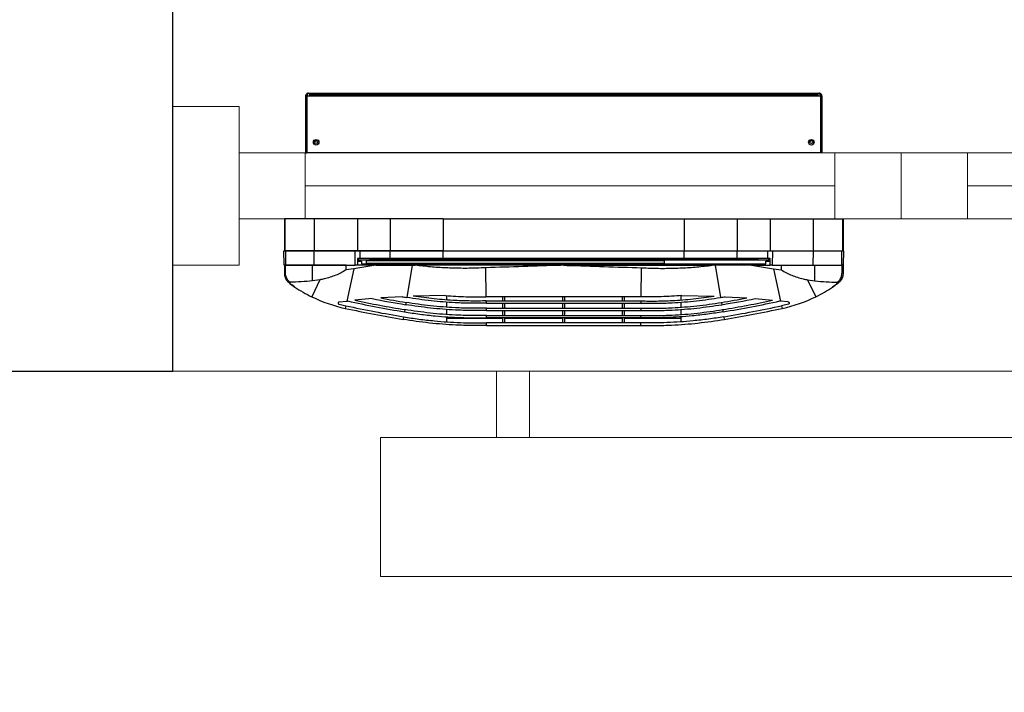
# Model space of a CAD drawing. Header units: millimetres. Extents: x -53179 to 121817, y -123620 to 254214.
# Tile 167 of 256: x 27644 to 28388, y 12397 to 12905. Entities that reach past the tile are written whole.
import ezdxf
from ezdxf import colors
from ezdxf.entities.mleader import LeaderData, LeaderLine
from ezdxf.math import Vec2, Vec3

# ---------------------------------------------------------------- set-up
doc = ezdxf.new("R2010")
doc.units = ezdxf.units.MM
doc.linetypes.add('xref_ACAD-LSN_dyspozytornia_PW_rzuty_12$0$DASHED', pattern=[19.05, 12.7, -6.35])
doc.layers.add('_BV_NAWIEWNIK_OKIENNY', color=3, linetype='Continuous')
doc.layers.add('WM_opis', color=7, linetype='Continuous')
for name, color, linetype, lineweight in [('xref', 8, 'Continuous', 13), ('xref_ACAD-LSN_dyspozytornia_PW_rzuty_12$0$A okna zewnetrzne', 8, 'Continuous', 9), ('xref_ACAD-LSN_dyspozytornia_PW_rzuty_12$0$A widok wyżej', 8, 'xref_ACAD-LSN_dyspozytornia_PW_rzuty_12$0$DASHED', 9), ('xref_ACAD-LSN_dyspozytornia_PW_rzuty_12$0$A-Wall', 8, 'Continuous', 25), ('xref_ACAD-LSN_dyspozytornia_PW_rzuty_12$0$IS grzejniki', 8, 'Continuous', 9)]:
    doc.layers.add(name, color=color, linetype=linetype, lineweight=lineweight)
doc.styles.get("Standard").update_dxf_attribs({"font": 'arial.ttf'})

# ---------------------------------------------------------------- blocks, each defined once
blk = doc.blocks.new('xref_ACAD-LSN_dyspozytornia_PW_rzuty_12$0$blok do okna')
for points in [[(28.5, 2.5), (33.5, 2.5), (33.5, -2.5), (28.5, -2.5)], [(33.5, 2.5), (38.5, 2.5), (38.5, -2.5), (33.5, -2.5)]]:
    blk.add_lwpolyline(points, close=True)
for points in [[(-78.5, 0), (28.5, 0)], [(38.5, 0), (78.5, 0)]]:
    blk.add_lwpolyline(points)
blk = doc.blocks.new('xref_ACAD-LSN_dyspozytornia_PW_rzuty_12')
at = {"layer": 'xref_ACAD-LSN_dyspozytornia_PW_rzuty_12$0$A okna zewnetrzne', "linetype": 'Continuous', "lineweight": 9}
for p, q in [((70247.684, 91964.72), (70247.684, 91969.72)), ((70414.684, 91953.22), (70237.684, 91953.22))]:
    blk.add_line(p, q, dxfattribs=at)
for points in [[(70242.684, 91973.22), (70237.684, 91973.22), (70237.684, 91961.22), (70242.684, 91961.22)], [(70409.684, 91964.72), (70409.684, 91969.72), (70242.684, 91969.72), (70242.684, 91964.72)]]:
    blk.add_lwpolyline(points, close=True, dxfattribs=at)
at = {"layer": 'xref_ACAD-LSN_dyspozytornia_PW_rzuty_12$0$A widok wyżej', "linetype": 'xref_ACAD-LSN_dyspozytornia_PW_rzuty_12$0$DASHED', "lineweight": 9, "ltscale": 0.2}
blk.add_line((70237.684, 91953.22), (70414.684, 91953.22), dxfattribs=at)
at = {"layer": 'xref_ACAD-LSN_dyspozytornia_PW_rzuty_12$0$A-Wall', "linetype": 'Continuous', "lineweight": 25}
for p, q in [((70237.684, 91953.22), (70237.684, 91981.22)), ((70116.684, 91953.22), (70237.684, 91953.22))]:
    blk.add_line(p, q, dxfattribs=at)
at = {"layer": 'xref_ACAD-LSN_dyspozytornia_PW_rzuty_12$0$IS grzejniki'}
for p, q in [((70262.11, 91948.22), (70262.11, 91953.22)), ((70262.11, 91953.22), (70264.61, 91953.22)), ((70264.61, 91953.22), (70264.61, 91948.22)), ((70393.36, 91948.22), (70253.36, 91948.22)), ((70253.36, 91948.22), (70253.36, 91937.72)), ((70253.36, 91937.72), (70393.36, 91937.72))]:
    blk.add_line(p, q, dxfattribs=at)
at = {"layer": 'xref_ACAD-LSN_dyspozytornia_PW_rzuty_12$0$A okna zewnetrzne', "linetype": 'Continuous', "lineweight": 9, "rotation": 180}
blk.add_blockref('xref_ACAD-LSN_dyspozytornia_PW_rzuty_12$0$blok do okna', (70326.184, 91967.22), dxfattribs=at)
blk = doc.blocks.new('press aqustic + Bpro+dbr press_2')
at = {"layer": '_BV_NAWIEWNIK_OKIENNY', "linetype": 'Continuous', "lineweight": 25}
for p, q in [((-40.72, 211), (-40.72, 210.19)), ((-35, 211), (-40.72, 211)), ((-40.72, 210.19), (-35, 210.19)), ((-35, 211.09), (-24, 211.28)), ((-35, 210.02), (-35, 211.09)), ((-24, 210.05), (-35, 210.02)), ((-35, 189.65), (-35, 210.02)), ((-24, 211.28), (-24, 210.05)), ((0, 211), (-24, 211)), ((0, 210.98), (-24, 210.98)), ((0, 210.76), (-24, 210.76)), ((0, 210.58), (-24, 210.58)), ((-48.78, 206.93), (-51.48, 203.08)), ((50, 195), (50, 194)), ((92.7, 195), (50, 195)), ((92.7, 194), (50, 194)), ((50, -193.93), (50, 193.93)), ((92.7, 193.93), (50, 193.93)), ((52.5, 194), (52.5, 193.93)), ((67.5, 194), (67.5, 193.93)), ((92.7, 195), (92.7, 194)), ((92.7, -193.93), (92.7, 193.93)), ((-46.01, 184.14), (-58.79, 190.35)), ((-46.01, 184.14), (-46.82, 189.65)), ((-46.82, 189.65), (-35, 189.65)), ((-35, 164.4), (-35, 189.65)), ((-35, 188.49), (-24, 188.51)), ((0, 188.44), (-24, 188.44)), ((-24, 155.78), (-24, 188.44)), ((0, 155.78), (0, 188.44)), ((94.5, 192), (93.5, 192)), ((93.5, 192), (93.5, -192)), ((94.5, 192), (94.5, -192)), ((95, 192.7), (95, -192.7)), ((-65.6, 164.58), (-67.55, 165)), ((-64.48, 169.65), (-65.6, 164.58)), ((-62.72, 169.56), (-62.06, 163.81)), ((-37.7, 158.53), (-62.06, 163.81)), ((-62.06, 163.81), (-62, 163.23)), ((-37.7, 158.53), (-38.48, 164.4)), ((-38.48, 164.4), (-35, 164.4)), ((-60.22, 144.59), (-61.42, 157.77)), ((-35, 141.84), (-37.7, 158.53)), ((-35, 157.53), (-24, 157.55)), ((-35, 155.8), (-35, 157.53)), ((-24, 157.55), (-24, 154.08)), ((-30, 155.81), (-35, 155.8)), ((-35, 155.8), (-35, 155.74)), ((-35, 141.84), (-35, 155.65)), ((-32, 155.65), (-35, 155.65)), ((-32, 152.65), (-34, 152.65)), ((-34, 152.65), (-34, 130.97)), ((-31.4, 149.13), (-33.4, 149.1)), ((-33.4, 149.1), (-33.4, -75.9)), ((-30, 155.65), (-32, 155.65)), ((-32, 155.65), (-32, 152.65)), ((-31.4, 149.13), (-31.4, -75.93)), ((-31.1, 154.87), (-31, 154.97)), ((-31.1, 6), (-31.1, 154.87)), ((-31, 154.97), (-30, 154.99)), ((-31, 154.97), (-31, 6)), ((-30, 154.08), (-30, 155.81)), ((-30, 131.01), (-30, 154.08)), ((-24, 154.08), (-30, 154.08)), ((0, 155.78), (-24, 155.78)), ((-24, 131), (-24, 155.78)), ((-24, 154.08), (-24, 131.01)), ((0, 131), (0, 155.78)), ((-35, 141.84), (-35, 114.45)), ((-30.2, -147), (-30.2, 147)), ((-30.2, 147), (-30, 147)), ((-58.75, 122.04), (-59.72, 138.15)), ((-34, 130.97), (-35, 130.97)), ((-34, 130.97), (-34, 91)), ((-30, 131.01), (-24, 131.01)), ((-30, 91), (-30, 131.01)), ((-24, 131.01), (-24, 91)), ((0, 131), (-24, 131)), ((-24, 91), (-24, 131)), ((0, 91), (0, 131)), ((-73.95, 120.92), (-75.92, 121.25)), ((-68.52, 120.02), (-70.2, 120.3)), ((-63.1, 119.12), (-64.77, 119.4)), ((-35, 114.45), (-59.35, 118.5)), ((-57.95, 89.23), (-58.4, 113.64)), ((-35, 114.45), (-35, 112.17)), ((-35, 0), (-35, 112.17)), ((-34, 91), (-35, 91)), ((-34, 91), (-34, -91)), ((-30, 91), (-24, 91)), ((-30, -91), (-30, 91)), ((0, 91), (-24, 91)), ((-24, 91), (-24, -91)), ((0, 91), (0, -91)), ((-73.79, 88.5), (-77.74, 88.5)), ((-73.93, 88.5), (-77.74, 88.5)), ((-75, 88.5), (-75, 46)), ((-73.93, 88.5), (-73.93, 88.5)), ((-68.42, 88.5), (-72.23, 88.5)), ((-68.29, 88.5), (-72.1, 88.5)), ((-62.9, 88.5), (-66.71, 88.5)), ((-62.78, 88.5), (-66.59, 88.5)), ((-57.95, 88.5), (-61.2, 88.5)), ((-57.99, 88.5), (-61.1, 88.5)), ((-31.1, 61.72), (-31.4, 61.72)), ((-80.46, 58.28), (-78.46, 58.3)), ((-80.46, 58.28), (-80.46, -58.28)), ((-78.46, 58.3), (-78.46, 58.3)), ((-78.46, -58.3), (-78.46, 58.3)), ((-74.66, 58.34), (-72.96, 58.36)), ((-74.66, 58.34), (-74.66, 58.34)), ((-74.66, -58.34), (-74.66, 58.34)), ((-72.96, 58.36), (-72.96, 58.36)), ((-72.96, 58.36), (-72.96, -58.36)), ((-69.16, 58.4), (-67.46, 58.41)), ((-69.16, 58.4), (-69.16, 58.4)), ((-69.16, 58.4), (-69.16, -58.4)), ((-67.46, 58.41), (-67.46, 58.42)), ((-67.46, 58.41), (-67.46, -58.41)), ((-63.66, 58.45), (-61.96, 58.47)), ((-63.66, 58.45), (-63.66, 58.46)), ((-63.66, 58.45), (-63.66, -58.45)), ((-61.96, 58.47), (-61.96, 58.47)), ((-61.96, 58.47), (-61.96, -58.47)), ((-58.77, 58.5), (-36.89, 58.73)), ((-58.77, -58.5), (-58.77, 58.5)), ((-31.4, 58.28), (-31.1, 58.28)), ((-78.46, 46), (-74.66, 46)), ((-72.96, 46), (-69.16, 46)), ((-67.46, 46), (-63.66, 46)), ((-61.96, 46), (-58.77, 46)), ((-78.46, 44.4), (-74.66, 44.4)), ((-75, 44.4), (-75, 0.8)), ((-72.96, 44.4), (-69.16, 44.4)), ((-67.46, 44.4), (-63.66, 44.4)), ((-61.96, 44.4), (-58.77, 44.4)), ((-34, 42.55), (-33.4, 42.57)), ((-34, 30.65), (-33.4, 30.63)), ((-78.46, 0.8), (-74.66, 0.8)), ((-72.96, 0.8), (-69.16, 0.8)), ((-67.46, 0.8), (-63.66, 0.8)), ((-61.96, 0.8), (-58.77, 0.8)), ((-31.1, 1.72), (-31.4, 1.72)), ((-31.1, 2), (-31.1, 4.13)), ((-31, 2), (-31.1, 2)), ((-31.1, -2), (-31.1, 2)), ((-31, 6), (-30.2, 6)), ((-30.2, 4.01), (-31, 4.03)), ((-31, 4.03), (-31, 2)), ((-31, 2), (-31, -2)), ((-30.2, 2), (-31, 2)), ((-78.46, -0.8), (-74.66, -0.8)), ((-75, -0.8), (-75, -44.4)), ((-72.96, -0.8), (-69.16, -0.8)), ((-67.46, -0.8), (-63.66, -0.8)), ((-61.96, -0.8), (-58.77, -0.8)), ((-35, 0), (-35, -112.17)), ((-31.4, -1.72), (-31.1, -1.72)), ((-31, -2), (-31.1, -2)), ((-31.1, -4.13), (-31.1, -2)), ((-31.1, -154.87), (-31.1, -6)), ((-31, -2), (-31, -4.03)), ((-31, -2), (-30.2, -2)), ((-31, -4.03), (-30.2, -4.01)), ((-31, -6), (-31, -154.97)), ((-30.2, -6), (-31, -6)), ((-78.46, -44.4), (-74.66, -44.4)), ((-72.96, -44.4), (-69.16, -44.4)), ((-67.46, -44.4), (-63.66, -44.4)), ((-61.96, -44.4), (-58.77, -44.4)), ((-78.46, -46), (-74.66, -46)), ((-75, -46), (-75, -88.5)), ((-72.96, -46), (-69.16, -46)), ((-67.46, -46), (-63.66, -46)), ((-61.96, -46), (-58.77, -46)), ((-80.46, -58.28), (-78.46, -58.3)), ((-78.46, -58.3), (-78.46, -58.3)), ((-74.66, -58.34), (-74.66, -58.34)), ((-74.66, -58.34), (-72.96, -58.36)), ((-72.96, -58.36), (-72.96, -58.36)), ((-69.16, -58.4), (-69.16, -58.4)), ((-69.16, -58.4), (-67.46, -58.41)), ((-67.46, -58.41), (-67.46, -58.42)), ((-63.66, -58.45), (-63.66, -58.46)), ((-63.66, -58.45), (-61.96, -58.47)), ((-61.96, -58.47), (-61.96, -58.47)), ((-58.77, -58.5), (-36.89, -58.73)), ((-31.1, -58.28), (-31.4, -58.28)), ((-31.4, -61.72), (-31.1, -61.72)), ((-31.4, -75.93), (-33.4, -75.9)), ((-73.93, -88.5), (-77.74, -88.5)), ((-73.79, -88.5), (-77.74, -88.5)), ((-73.93, -88.5), (-73.93, -88.5)), ((-68.42, -88.5), (-72.23, -88.5)), ((-68.29, -88.5), (-72.1, -88.5)), ((-62.9, -88.5), (-66.71, -88.5)), ((-62.78, -88.5), (-66.59, -88.5)), ((-57.95, -88.5), (-61.2, -88.5)), ((-57.99, -88.5), (-61.1, -88.5)), ((-57.95, -89.23), (-58.4, -113.64)), ((-34, -91), (-35, -91)), ((-34, -91), (-34, -130.97)), ((-30, -131.01), (-30, -91)), ((-30, -91), (-24, -91)), ((0, -91), (-24, -91)), ((-24, -91), (-24, -131)), ((-24, -91), (-24, -130.89)), ((0, -91), (0, -131)), ((-35, -114.45), (-59.35, -118.5)), ((-35, -114.45), (-35, -112.17)), ((-35, -141.84), (-35, -114.45)), ((-73.95, -120.92), (-75.92, -121.25)), ((-68.52, -120.02), (-70.2, -120.3)), ((-63.1, -119.12), (-64.77, -119.4)), ((-58.75, -122.04), (-59.72, -138.15)), ((-34, -130.97), (-35, -130.97)), ((-34, -130.97), (-34, -152.65)), ((-30, -131.01), (-24, -131.01)), ((-30, -154.08), (-30, -131.01)), ((-24, -130.89), (-24, -130.89)), ((-24, -130.89), (-24, -131.01)), ((-24, -130.89), (-24, -131.01)), ((0, -131), (-24, -131)), ((-24, -131), (-24, -155.78)), ((-24, -131.01), (-24, -154.08)), ((0, -131), (0, -155.78)), ((-60.22, -144.59), (-61.42, -157.77)), ((-35, -141.84), (-37.7, -158.53)), ((-35, -141.84), (-35, -155.65)), ((-30, -147), (-30.2, -147)), ((-32, -155.65), (-35, -155.65)), ((-35, -155.74), (-35, -155.8)), ((-35, -157.53), (-35, -155.8)), ((-35, -155.8), (-30, -155.81)), ((-34, -152.65), (-32, -152.65)), ((-32, -152.65), (-32, -155.65)), ((-30, -155.65), (-32, -155.65)), ((-31.1, -154.87), (-31, -154.97)), ((-31, -154.97), (-30, -154.99)), ((-30, -154.08), (-24, -154.08)), ((-30, -155.81), (-30, -154.08)), ((-24, -154.08), (-24, -157.55)), ((0, -155.78), (-24, -155.78)), ((-24, -155.78), (-24, -188.44)), ((0, -155.78), (0, -188.44)), ((-37.7, -158.53), (-62.06, -163.81)), ((-62.06, -163.81), (-62, -163.23)), ((-37.7, -158.53), (-38.48, -164.4)), ((-24, -157.55), (-35, -157.53)), ((-65.6, -164.58), (-67.55, -165)), ((-64.48, -169.65), (-65.6, -164.58)), ((-62.72, -169.56), (-62.06, -163.81)), ((-38.48, -164.4), (-35, -164.4)), ((-35, -164.4), (-35, -189.65)), ((-46.01, -184.14), (-58.79, -190.35)), ((-46.01, -184.14), (-46.82, -189.65)), ((-46.82, -189.65), (-35, -189.65)), ((-35, -188.48), (-24, -188.5)), ((-35, -189.65), (-35, -210.02)), ((0, -188.44), (-24, -188.44)), ((94.5, -192), (93.5, -192)), ((92.7, -193.93), (50, -193.93)), ((50, -195), (50, -194)), ((92.7, -194), (50, -194)), ((92.7, -195), (50, -195)), ((52.5, -194), (52.5, -193.93)), ((67.5, -194), (67.5, -193.93)), ((92.7, -195), (92.7, -194)), ((-48.78, -206.93), (-51.48, -203.08)), ((-40.72, -210.19), (-35, -210.19)), ((-40.72, -211), (-40.72, -210.19)), ((-35, -211), (-40.72, -211)), ((-35, -210.02), (-24, -210.05)), ((-35, -211.09), (-35, -210.02)), ((-24, -211.28), (-35, -211.09)), ((-24, -210.05), (-24, -211.28)), ((0, -210.58), (-24, -210.58)), ((0, -210.76), (-24, -210.76)), ((0, -210.98), (-24, -210.98)), ((0, -211), (-24, -211))]:
    blk.add_line(p, q, dxfattribs=at)
at = {"layer": '_BV_NAWIEWNIK_OKIENNY', "linetype": 'Continuous', "lineweight": 25, "flags": 128}
for points in [[(-31.4, 44.65), (-31.27, 44.53), (-31.1, 44.33)], [(-31.1, -44.33), (-31.27, -44.53), (-31.4, -44.65)]]:
    blk.add_lwpolyline(points, dxfattribs=at)
at = {"layer": '_BV_NAWIEWNIK_OKIENNY', "linetype": 'Continuous', "lineweight": 25}
for centre, radius in [((57.9, 187), 2.1), ((58, 187), 1.1), ((57.9, -187), 2.1), ((58, -187), 1.1)]:
    blk.add_circle(centre, radius, dxfattribs=at)
for centre, radius, start, end in [((36.65, 144.02), 106.09, 146.16733, 154.10465), ((-48.76, 206.38), 0.554, 48.84869, 91.10002), ((42.62, 141.12), 112.73, 154.10465, 167.76893), ((823.05, -28.06), 911.28, 167.76893, 170.56982), ((823.05, -28.06), 909.28, 167.76893, 170.56982), ((823.05, -28.06), 905.48, 167.80402, 170.56982), ((823.05, -28.06), 903.78, 168.13461, 170.56982), ((823.05, -28.06), 899.98, 168.9399, 170.56982), ((823.05, -28.06), 898.28, 169.33695, 170.56982), ((823.05, -28.06), 894.48, 170.33988, 170.56982), ((-32.4, 43.4), 1.6, 128.68219, 180), ((-32.4, -43.4), 1.6, 180, 231.31781), ((823.05, 28.06), 894.48, 189.43018, 189.66012), ((823.05, 28.06), 911.28, 189.43018, 192.23107), ((823.05, 28.06), 909.28, 189.43018, 192.23107), ((823.05, 28.06), 905.48, 189.43018, 192.19598), ((823.05, 28.06), 903.78, 189.43018, 191.86539), ((823.05, 28.06), 899.98, 189.43018, 191.0601), ((823.05, 28.06), 898.28, 189.43018, 190.66305), ((42.62, -141.12), 112.73, 192.23107, 205.89535), ((36.65, -144.02), 106.09, 205.89535, 213.83267), ((-48.76, -206.38), 0.554, 268.89998, 311.15131)]:
    blk.add_arc(centre, radius, start, end, dxfattribs=at)
for points, knots in [([(-40.72, 211), (-41.83, 210.89), (-44.04, 210.67), (-46.87, 209.12), (-48.18, 207.61), (-48.78, 206.93)], [0, 0, 0, 0, 0.354518, 0.708699, 1, 1, 1, 1]), ([(-47.76, 206.78), (-47.29, 207.3), (-46.15, 208.55), (-43.71, 209.89), (-41.72, 210.09), (-40.72, 210.19)], [0, 0, 0, 0, 0.26193, 0.631015, 1, 1, 1, 1]), ([(-35, 210.02), (-35, 206.48), (-35, 202.93), (-35, 197.54), (-35, 195.74), (-35, 192.12), (-35, 190.31), (-35, 188.49), (-35, 188.49), (-35, 188.49), (-35, 188.49)], [-0.044316, -0.044316, -0.044316, -0.044316, 0.469804, 0.469804, 0.726864, 0.726864, 0.983924, 0.983924, 0.983924, 0.983951, 0.983951, 0.983951, 0.983951]), ([(-24, 210.76), (-24, 210.82), (-24, 210.94), (-24, 210.97), (-24, 210.98)], [0, 0, 0, 0, 0.499926, 1, 1, 1, 1]), ([(-24, 210.58), (-24, 210.61), (-24, 210.68), (-24, 210.74), (-24, 210.76)], [0, 0, 0, 0, 0.4955515, 1, 1, 1, 1]), ([(-24, 188.44), (-24, 189.89), (-24, 192.84), (-24, 197.13), (-24, 201.39), (-24, 205.82), (-24, 208.9), (-24, 210.58)], [0, 0, 0, 0, 0.1949605, 0.3966085, 0.5812035, 0.771816, 1, 1, 1, 1]), ([(-24, 210.05), (-24, 206.51), (-24, 202.96), (-24, 197.57), (-24, 195.77), (-24, 192.14), (-24, 190.33), (-24, 188.51)], [-0.044316, -0.044316, -0.044316, -0.044316, 0.469804, 0.469804, 0.726864, 0.726864, 0.983924, 0.983924, 0.983924, 0.983924]), ([(0, 210.76), (0, 210.82), (0, 210.94), (0, 210.97), (0, 210.98)], [0, 0, 0, 0, 0.499926, 1, 1, 1, 1]), ([(0, 210.58), (0, 210.61), (0, 210.68), (0, 210.74), (0, 210.76)], [0, 0, 0, 0, 0.4955515, 1, 1, 1, 1]), ([(0, 188.44), (0, 189.89), (0, 192.84), (0, 197.13), (0, 201.39), (0, 205.82), (0, 208.9), (0, 210.58)], [0, 0, 0, 0, 0.194974, 0.396617, 0.581222, 0.771843, 1, 1, 1, 1]), ([(-51.48, 203.08), (-51.1, 203.63), (-50.45, 204.56), (-49.44, 205.83), (-48.75, 206.47), (-48.4, 206.79)], [0, 0, 0, 0, 0.413887, 0.705426, 1, 1, 1, 1]), ([(-48.4, 206.79), (-48.32, 206.85), (-48.21, 206.93), (-48.05, 207), (-47.95, 207.02), (-47.88, 207.01), (-47.83, 206.98), (-47.79, 206.94), (-47.77, 206.87), (-47.76, 206.82), (-47.76, 206.78)], [0, 0, 0, 0, 0.329708, 0.491583, 0.612974, 0.682493, 0.74174, 0.801052, 0.881975, 1, 1, 1, 1]), ([(-46.82, 189.65), (-47.09, 192.5), (-47.63, 198.22), (-47.72, 203.93), (-47.76, 206.78)], [0, 0, 0, 0, 0.499185, 1, 1, 1, 1]), ([(93.63, 193.6), (93.63, 193.61), (93.53, 193.75), (93.2, 193.93), (92.87, 193.98), (92.7, 194)], [0, 0, 0, 0, 0.0213885, 0.5106943, 1, 1, 1, 1]), ([(-35, 188.49), (-35, 188.49), (-35, 188.49), (-35, 188.49), (-35, 178.17), (-35, 167.85), (-35, 157.53)], [0.00022, 0.00022, 0.00022, 0.00022, 0.0002375, 0.0002375, 0.0002375, 0.9497193, 0.9497193, 0.9497193, 0.9497193]), ([(-38.48, 164.4), (-39.25, 165.65), (-40.8, 168.15), (-42.63, 172.22), (-44.15, 176.46), (-45.26, 180.46), (-45.79, 183.05), (-46.01, 184.14)], [0, 0, 0, 0, 0.206803, 0.413739, 0.627676, 0.841663, 1, 1, 1, 1]), ([(-62.72, 169.56), (-62.74, 169.66), (-62.79, 169.86), (-62.97, 170.1), (-63.21, 170.28), (-63.51, 170.36), (-63.83, 170.34), (-64.12, 170.21), (-64.34, 169.99), (-64.45, 169.79), (-64.48, 169.67), (-64.48, 169.65)], [0, 0, 0, 0, 0.117992, 0.235934, 0.357144, 0.482427, 0.609666, 0.735616, 0.857466, 0.974436, 1, 1, 1, 1]), ([(-80.46, 58.28), (-80.5, 62.14), (-80.59, 69.87), (-80.12, 84.25), (-78.87, 101.44), (-76.9, 114.64), (-75.92, 121.25)], [0, 0, 0, 0, 0.183274, 0.36676, 0.682835, 1, 1, 1, 1]), ([(-73.95, 120.92), (-74.55, 117.07), (-75.75, 109.35), (-77.33, 95.07), (-78.54, 78.04), (-78.49, 64.89), (-78.46, 58.3)], [0, 0, 0, 0, 0.186137, 0.372497, 0.685718, 1, 1, 1, 1]), ([(-70.2, 120.3), (-70.8, 116.45), (-72, 108.73), (-73.56, 94.55), (-74.74, 77.75), (-74.69, 64.82), (-74.66, 58.34)], [0, 0, 0, 0, 0.1881273, 0.3764839, 0.6877208, 1, 1, 1, 1]), ([(-72.96, 58.36), (-73, 62.26), (-73.09, 70.07), (-72.6, 84.27), (-71.36, 100.97), (-69.47, 113.66), (-68.52, 120.02)], [0, 0, 0, 0, 0.189032, 0.378296, 0.688631, 1, 1, 1, 1]), ([(-69.16, 58.4), (-69.2, 62.3), (-69.29, 70.11), (-68.8, 84.2), (-67.57, 100.68), (-65.71, 113.15), (-64.77, 119.4)], [0, 0, 0, 0, 0.1910852, 0.3824111, 0.6906982, 1, 1, 1, 1]), ([(-67.46, 58.42), (-67.5, 62.32), (-67.59, 70.12), (-67.1, 84.17), (-65.87, 100.55), (-64.02, 112.92), (-63.1, 119.12)], [0, 0, 0, 0, 0.1920186, 0.3842817, 0.6916378, 1, 1, 1, 1]), ([(-63.66, 58.46), (-63.7, 62.36), (-63.79, 70.16), (-63.29, 84.1), (-62.07, 100.26), (-60.26, 112.41), (-59.35, 118.5)], [0, 0, 0, 0, 0.194139, 0.388531, 0.693772, 1, 1, 1, 1]), ([(-61.96, 58.47), (-62, 62.37), (-62.09, 70.18), (-61.62, 83.3), (-60.56, 97.82), (-59.12, 108.36), (-58.4, 113.64)], [0, 0, 0, 0, 0.211434, 0.423147, 0.71122, 1, 1, 1, 1]), ([(-36.89, 58.73), (-37, 61.11), (-37.3, 67.36), (-37.39, 77.48), (-37.07, 89.07), (-36.32, 100.64), (-35.44, 108.32), (-35, 112.17)], [0, 0, 0, 0, 0.133724, 0.35013, 0.566862, 0.783268, 1, 1, 1, 1]), ([(-57.95, 89.23), (-58.27, 84.05), (-58.92, 73.82), (-58.82, 63.57), (-58.77, 58.5)], [0, 0, 0, 0, 0.505764, 1, 1, 1, 1]), ([(-35, 0), (-35.03, 0.81), (-35.66, 20.39), (-36.29, 39.97), (-36.89, 58.73)], [0, 0, 0, 0, 0.0415248, 1, 1, 1, 1]), ([(-31.1, 4.13), (-31.1, 4.17), (-31.1, 4.23), (-31.1, 4.64), (-31.1, 4.97), (-31.1, 5.18), (-31.1, 5.38), (-31.1, 5.57), (-31.1, 5.75), (-31.1, 5.88), (-31.1, 5.97), (-31.1, 6)], [0, 0, 0, 0, 0.471273, 0.722757, 0.810803, 0.871427, 0.913618, 0.956119, 0.973585, 0.991232, 1, 1, 1, 1]), ([(-31, 6), (-31, 6), (-31, 5.96), (-31, 5.85), (-31, 5.69), (-31, 5.49), (-31, 5.3), (-31, 5.09), (-31, 4.88), (-31, 4.54), (-31, 4.13), (-31, 4.07), (-31, 4.03)], [0, 0, 0, 0, 0.000006, 0.011599, 0.032589, 0.051607, 0.095508, 0.138008, 0.198568, 0.285974, 0.534723, 1, 1, 1, 1]), ([(-35, 0), (-35.03, -0.81), (-35.66, -20.39), (-36.29, -39.97), (-36.89, -58.73)], [0, 0, 0, 0, 0.0415248, 1, 1, 1, 1]), ([(-31.1, -6), (-31.1, -5.96), (-31.1, -5.88), (-31.1, -5.72), (-31.1, -5.41), (-31.1, -4.97), (-31.1, -4.55), (-31.1, -4.35), (-31.1, -4.17), (-31.1, -4.14), (-31.1, -4.13)], [0, 0, 0, 0, 0.010263, 0.024712, 0.05301, 0.150104, 0.364602, 0.58, 0.682132, 1, 1, 1, 1]), ([(-31, -4.03), (-31, -4.03), (-31, -4.03), (-31, -4.13), (-31, -4.46), (-31, -4.87), (-31, -5.33), (-31, -5.66), (-31, -5.85), (-31, -5.95), (-31, -6), (-31, -6)], [0, 0, 0, 0, 0.000006, 0.414579, 0.627947, 0.840428, 0.938793, 0.969322, 0.986513, 0.999994, 1, 1, 1, 1]), ([(-80.46, -58.28), (-80.5, -62.14), (-80.59, -69.87), (-80.12, -84.25), (-78.87, -101.44), (-76.9, -114.64), (-75.92, -121.25)], [0, 0, 0, 0, 0.183274, 0.36676, 0.682835, 1, 1, 1, 1]), ([(-73.95, -120.92), (-74.55, -117.07), (-75.75, -109.35), (-77.33, -95.07), (-78.54, -78.04), (-78.49, -64.89), (-78.46, -58.3)], [0, 0, 0, 0, 0.186137, 0.372497, 0.685718, 1, 1, 1, 1]), ([(-70.2, -120.3), (-70.8, -116.45), (-72, -108.73), (-73.56, -94.55), (-74.74, -77.75), (-74.69, -64.82), (-74.66, -58.34)], [0, 0, 0, 0, 0.1881273, 0.3764839, 0.6877208, 1, 1, 1, 1]), ([(-72.96, -58.36), (-73, -62.26), (-73.09, -70.07), (-72.6, -84.27), (-71.36, -100.97), (-69.47, -113.66), (-68.52, -120.02)], [0, 0, 0, 0, 0.1890316, 0.3782959, 0.6886311, 1, 1, 1, 1]), ([(-69.16, -58.4), (-69.2, -62.3), (-69.29, -70.11), (-68.8, -84.2), (-67.57, -100.68), (-65.71, -113.15), (-64.77, -119.4)], [0, 0, 0, 0, 0.191085, 0.382411, 0.690698, 1, 1, 1, 1]), ([(-67.46, -58.42), (-67.5, -62.32), (-67.59, -70.12), (-67.1, -84.17), (-65.87, -100.55), (-64.02, -112.92), (-63.1, -119.12)], [0, 0, 0, 0, 0.192019, 0.384282, 0.691638, 1, 1, 1, 1]), ([(-63.66, -58.46), (-63.7, -62.36), (-63.79, -70.16), (-63.29, -84.1), (-62.07, -100.26), (-60.26, -112.41), (-59.35, -118.5)], [0, 0, 0, 0, 0.194139, 0.388531, 0.693772, 1, 1, 1, 1]), ([(-61.96, -58.47), (-62, -62.37), (-62.09, -70.18), (-61.62, -83.3), (-60.56, -97.82), (-59.12, -108.36), (-58.4, -113.64)], [0, 0, 0, 0, 0.211434, 0.423147, 0.71122, 1, 1, 1, 1]), ([(-57.95, -89.23), (-58.27, -84.05), (-58.92, -73.82), (-58.82, -63.57), (-58.77, -58.5)], [0, 0, 0, 0, 0.505764, 1, 1, 1, 1]), ([(-36.89, -58.73), (-37, -61.11), (-37.3, -67.36), (-37.39, -77.48), (-37.07, -89.07), (-36.32, -100.64), (-35.44, -108.32), (-35, -112.17)], [0, 0, 0, 0, 0.133724, 0.35013, 0.566862, 0.783268, 1, 1, 1, 1]), ([(-35, -157.53), (-35, -167.84), (-35, -178.16), (-35, -188.48), (-35, -188.48), (-35, -188.48), (-35, -188.48)], [0.00164746, 0.00164746, 0.00164746, 0.00164746, 0.03274507, 0.03274507, 0.03274507, 0.03274564, 0.03274564, 0.03274564, 0.03274564]), ([(-62.72, -169.56), (-62.74, -169.66), (-62.79, -169.86), (-62.97, -170.1), (-63.21, -170.28), (-63.51, -170.36), (-63.83, -170.34), (-64.12, -170.21), (-64.34, -169.99), (-64.45, -169.79), (-64.48, -169.67), (-64.48, -169.65)], [0, 0, 0, 0, 0.117992, 0.235934, 0.357144, 0.482427, 0.609666, 0.735616, 0.857466, 0.974436, 1, 1, 1, 1]), ([(-38.48, -164.4), (-39.25, -165.65), (-40.8, -168.15), (-42.63, -172.22), (-44.15, -176.46), (-45.26, -180.46), (-45.79, -183.05), (-46.01, -184.14)], [0, 0, 0, 0, 0.206803, 0.413739, 0.627676, 0.841663, 1, 1, 1, 1]), ([(-46.82, -189.65), (-47.09, -192.5), (-47.63, -198.22), (-47.72, -203.93), (-47.76, -206.78)], [0, 0, 0, 0, 0.499185, 1, 1, 1, 1]), ([(-35, -188.48), (-35, -188.48), (-35, -188.48), (-35, -188.48), (-35, -190.29), (-35, -192.11), (-35, -195.73), (-35, -197.54), (-35, -202.92), (-35, -206.48), (-35, -210.02)], [0.016038, 0.016038, 0.016038, 0.016038, 0.016065, 0.016065, 0.016065, 0.273121, 0.273121, 0.530176, 0.530176, 1.044287, 1.044287, 1.044287, 1.044287]), ([(-24, -188.44), (-24, -189.89), (-24, -192.84), (-24, -197.13), (-24, -201.39), (-24, -205.82), (-24, -208.9), (-24, -210.58)], [0, 0, 0, 0, 0.1949738, 0.3966174, 0.5812215, 0.7718429, 1, 1, 1, 1]), ([(-24, -188.5), (-24, -190.31), (-24, -192.13), (-24, -195.76), (-24, -197.56), (-24, -202.96), (-24, -206.51), (-24, -210.05)], [0.016065, 0.016065, 0.016065, 0.016065, 0.273121, 0.273121, 0.530176, 0.530176, 1.044287, 1.044287, 1.044287, 1.044287]), ([(0, -188.44), (0, -189.89), (0, -192.84), (0, -197.13), (0, -201.39), (0, -205.82), (0, -208.9), (0, -210.58)], [0, 0, 0, 0, 0.19496, 0.396609, 0.581204, 0.771816, 1, 1, 1, 1]), ([(92.7, -194), (92.87, -193.98), (93.2, -193.93), (93.53, -193.75), (93.63, -193.61), (93.63, -193.6)], [0, 0, 0, 0, 0.489306, 0.978611, 1, 1, 1, 1]), ([(-51.48, -203.08), (-51.1, -203.63), (-50.45, -204.56), (-49.44, -205.83), (-48.75, -206.47), (-48.4, -206.79)], [0, 0, 0, 0, 0.413887, 0.705426, 1, 1, 1, 1]), ([(-40.72, -211), (-41.83, -210.89), (-44.04, -210.67), (-46.87, -209.12), (-48.18, -207.61), (-48.78, -206.93)], [0, 0, 0, 0, 0.354518, 0.708699, 1, 1, 1, 1]), ([(-48.4, -206.79), (-48.32, -206.85), (-48.21, -206.93), (-48.05, -207), (-47.95, -207.02), (-47.88, -207.01), (-47.83, -206.98), (-47.79, -206.94), (-47.77, -206.87), (-47.76, -206.82), (-47.76, -206.78)], [0, 0, 0, 0, 0.329708, 0.491583, 0.612974, 0.682493, 0.74174, 0.801052, 0.881975, 1, 1, 1, 1]), ([(-47.76, -206.78), (-47.29, -207.3), (-46.15, -208.55), (-43.71, -209.89), (-41.72, -210.09), (-40.72, -210.19)], [0, 0, 0, 0, 0.26193, 0.631015, 1, 1, 1, 1]), ([(-24, -210.58), (-24, -210.61), (-24, -210.68), (-24, -210.74), (-24, -210.76)], [0, 0, 0, 0, 0.4955515, 1, 1, 1, 1]), ([(-24, -210.76), (-24, -210.82), (-24, -210.94), (-24, -210.97), (-24, -210.98)], [0, 0, 0, 0, 0.499926, 1, 1, 1, 1]), ([(0, -210.58), (0, -210.61), (0, -210.68), (0, -210.74), (0, -210.76)], [0, 0, 0, 0, 0.4955515, 1, 1, 1, 1]), ([(0, -210.76), (0, -210.82), (0, -210.94), (0, -210.97), (0, -210.98)], [0, 0, 0, 0, 0.499926, 1, 1, 1, 1])]:
    blk.add_open_spline(points, degree=3, knots=knots, dxfattribs=at)
for points in [[(95, 192.7), (94.97, 193), (94.9, 193.6), (94.36, 194.36), (93.6, 194.9), (93, 194.97), (92.7, 195)], [(92.7, 193.93), (93, 193.83), (93.6, 193.62), (94.36, 193.31), (94.9, 193.01), (94.97, 192.8), (95, 192.7)], [(-24, 188.51), (-24, 178.19), (-24, 167.87), (-24, 157.55)], [(-31.1, 6), (-31.1, 6), (-31.1, 6), (-31.07, 6), (-31.04, 6), (-31.01, 6), (-31, 6)], [(-31, 4.03), (-31.01, 4.03), (-31.04, 4.03), (-31.07, 4.05), (-31.1, 4.09), (-31.1, 4.11), (-31.1, 4.13)], [(-31, -4.03), (-31.01, -4.03), (-31.04, -4.03), (-31.07, -4.05), (-31.1, -4.09), (-31.1, -4.11), (-31.1, -4.13)], [(-31, -6), (-31.01, -6), (-31.04, -6), (-31.07, -6), (-31.1, -6), (-31.1, -6), (-31.1, -6)], [(-24, -157.55), (-24, -167.86), (-24, -178.18), (-24, -188.5)], [(95, -192.7), (94.97, -192.8), (94.9, -193.01), (94.36, -193.31), (93.6, -193.62), (93, -193.83), (92.7, -193.93)], [(92.7, -195), (93, -194.97), (93.6, -194.9), (94.36, -194.36), (94.9, -193.6), (94.97, -193), (95, -192.7)]]:
    blk.add_open_spline(points, degree=3, dxfattribs=at)

msp = doc.modelspace()

# ---------------------------------------------------------------- block references
at = {"layer": 'xref', "xscale": 10, "yscale": 10, "zscale": 10}
msp.add_blockref('xref_ACAD-LSN_dyspozytornia_PW_rzuty_12', (-674616.84, -906892.2), dxfattribs=at)

# ---------------------------------------------------------------- next in the draw order: block references
at = {"layer": '_BV_NAWIEWNIK_OKIENNY', "rotation": 90}
msp.add_blockref('press aqustic + Bpro+dbr press_2', (28055.15, 12755), dxfattribs=at)

# ---------------------------------------------------------------- next in the draw order: leaders
at = {"layer": 'WM_opis', "lineweight": 9}
ml = msp.add_multileader_mtext('Standard', dxfattribs=at)
ml.set_content('\\fArial Narrow|b0|i0|c238;Poza zakresem opracowania', color=256)
ml.set_leader_properties(color=256)
ml.build(insert=Vec2(0, 0))
ml.multileader.update_dxf_attribs({"dogleg_length": 4, "arrow_head_size": 150})
ctx = ml.context
ctx.base_point, ctx.char_height, ctx.arrow_head_size, ctx.landing_gap_size, ctx.plane_origin = Vec3(27773.84, 110791.22), 125, 150, 15, Vec3(138488.44, 139009.29)
ctx.text_align_type = 1
notes = []
notes.append((ctx, [(0, (0, 0, 0), (0, 0), (1, 0), 1, [])]))
ctx.mtext.insert, ctx.mtext.alignment = Vec3(28700.06, 110871.05), 2
ml = msp.add_multileader_mtext('Standard', dxfattribs=at)
ml.set_content('\\fArial Narrow|b0|i0|c238;Poza zakresem opracowania', color=256)
ml.set_leader_properties(color=256)
ml.build(insert=Vec2(0, 0))
ml.multileader.update_dxf_attribs({"dogleg_length": 4, "arrow_head_size": 150})
ctx = ml.context
ctx.base_point, ctx.char_height, ctx.arrow_head_size, ctx.landing_gap_size, ctx.plane_origin = Vec3(32327.55, 110791.22), 125, 150, 15, Vec3(143042.16, 139009.29)
ctx.text_align_type = 1
notes.append((ctx, [(0, (0, 0, 0), (0, 0), (1, 0), 1, [])]))
ctx.mtext.insert, ctx.mtext.alignment = Vec3(33253.78, 110871.05), 2
ml = msp.add_multileader_mtext('Standard', dxfattribs=at)
ml.set_content('\\fArial Narrow|b0|i0|c238;Poza zakresem opracowania', color=256)
ml.set_leader_properties(color=256)
ml.build(insert=Vec2(0, 0))
ml.multileader.update_dxf_attribs({"dogleg_length": 4, "arrow_head_size": 150})
ctx = ml.context
ctx.base_point, ctx.char_height, ctx.arrow_head_size, ctx.landing_gap_size, ctx.plane_origin = Vec3(36843.32, 110791.22), 125, 150, 15, Vec3(147557.93, 139009.29)
ctx.text_align_type = 1
notes.append((ctx, [(0, (0, 0, 0), (0, 0), (1, 0), 1, [])]))
ctx.mtext.insert, ctx.mtext.alignment = Vec3(37769.55, 110871.05), 2
ml = msp.add_multileader_mtext('Standard', dxfattribs=at)
ml.set_content('\\fArial Narrow|b0|i0|c238;Poza zakresem opracowania', color=256)
ml.set_leader_properties(color=256)
ml.build(insert=Vec2(0, 0))
ml.multileader.update_dxf_attribs({"dogleg_length": 4, "arrow_head_size": 150})
ctx = ml.context
ctx.base_point, ctx.char_height, ctx.arrow_head_size, ctx.landing_gap_size, ctx.plane_origin = Vec3(39778.78, 110791.22), 125, 150, 15, Vec3(150493.38, 139009.29)
ctx.text_align_type = 1
notes.append((ctx, [(0, (0, 0, 0), (0, 0), (1, 0), 1, [])]))
ctx.mtext.insert, ctx.mtext.alignment = Vec3(40705, 110871.05), 2
ml = msp.add_multileader_mtext('Standard', dxfattribs=at)
ml.set_content('\\fArial Narrow|b0|i0|c238;Poza zakresem opracowania', color=256)
ml.set_leader_properties(color=256)
ml.build(insert=Vec2(0, 0))
ml.multileader.update_dxf_attribs({"dogleg_length": 4, "arrow_head_size": 150})
ctx = ml.context
ctx.base_point, ctx.char_height, ctx.arrow_head_size, ctx.landing_gap_size, ctx.plane_origin = Vec3(43183.3, 110791.22), 125, 150, 15, Vec3(153897.91, 139009.29)
ctx.text_align_type = 1
notes.append((ctx, [(0, (0, 0, 0), (0, 0), (1, 0), 1, [])]))
ctx.mtext.insert, ctx.mtext.alignment = Vec3(44109.52, 110871.05), 2
ml = msp.add_multileader_mtext('Standard', dxfattribs=at)
ml.set_content('\\fArial Narrow|b0|i0|c238;Poza zakresem opracowania', color=256)
ml.set_leader_properties(color=256)
ml.build(insert=Vec2(0, 0))
ml.multileader.update_dxf_attribs({"dogleg_length": 4, "arrow_head_size": 150})
ctx = ml.context
ctx.base_point, ctx.char_height, ctx.arrow_head_size, ctx.landing_gap_size, ctx.plane_origin = Vec3(48591.11, 110791.22), 125, 150, 15, Vec3(159305.72, 139009.29)
ctx.text_align_type = 1
notes.append((ctx, [(0, (0, 0, 0), (0, 0), (1, 0), 1, [])]))
ctx.mtext.insert, ctx.mtext.alignment = Vec3(49517.34, 110871.05), 2
ml = msp.add_multileader_mtext('Standard', dxfattribs=at)
ml.set_content('\\fArial Narrow|b0|i0|c238;Poza zakresem opracowania', color=256)
ml.set_leader_properties(color=256)
ml.build(insert=Vec2(0, 0))
ml.multileader.update_dxf_attribs({"dogleg_length": 4, "arrow_head_size": 150})
ctx = ml.context
ctx.base_point, ctx.char_height, ctx.arrow_head_size, ctx.landing_gap_size, ctx.plane_origin = Vec3(51708.24, 110791.22), 125, 150, 15, Vec3(162422.85, 139009.29)
ctx.text_align_type = 1
notes.append((ctx, [(0, (0, 0, 0), (0, 0), (1, 0), 1, [])]))
ctx.mtext.insert, ctx.mtext.alignment = Vec3(52634.47, 110871.05), 2
ml = msp.add_multileader_mtext('Standard', dxfattribs=at)
ml.set_content('\\fArial Narrow|b0|i0|c238;Poza zakresem opracowania', color=256)
ml.set_leader_properties(color=256)
ml.build(insert=Vec2(0, 0))
ml.multileader.update_dxf_attribs({"dogleg_length": 4, "arrow_head_size": 150})
ctx = ml.context
ctx.base_point, ctx.char_height, ctx.arrow_head_size, ctx.landing_gap_size, ctx.plane_origin = Vec3(49892.18, 103205.3), 125, 150, 15, Vec3(160606.78, 131423.38)
ctx.text_align_type = 1
notes.append((ctx, [(0, (0, 0, 0), (0, 0), (1, 0), 1, [])]))
ctx.mtext.insert, ctx.mtext.alignment = Vec3(50818.4, 103285.13), 2
ml = msp.add_multileader_mtext('Standard', dxfattribs=at)
ml.set_content('\\fArial Narrow|b0|i0|c238;Poza zakresem opracowania', color=256)
ml.set_leader_properties(color=256)
ml.build(insert=Vec2(0, 0))
ml.multileader.update_dxf_attribs({"dogleg_length": 4, "arrow_head_size": 150})
ctx = ml.context
ctx.base_point, ctx.char_height, ctx.arrow_head_size, ctx.landing_gap_size, ctx.plane_origin = Vec3(45528.2, 103205.3), 125, 150, 15, Vec3(156242.8, 131423.38)
ctx.text_align_type = 1
notes.append((ctx, [(0, (0, 0, 0), (0, 0), (1, 0), 1, [])]))
ctx.mtext.insert, ctx.mtext.alignment = Vec3(46454.42, 103285.13), 2
ml = msp.add_multileader_mtext('Standard', dxfattribs=at)
ml.set_content('\\fArial Narrow|b0|i0|c238;Poza zakresem opracowania', color=256)
ml.set_leader_properties(color=256)
ml.build(insert=Vec2(0, 0))
ml.multileader.update_dxf_attribs({"dogleg_length": 4, "arrow_head_size": 150})
ctx = ml.context
ctx.base_point, ctx.char_height, ctx.arrow_head_size, ctx.landing_gap_size, ctx.plane_origin = Vec3(42682.13, 103205.3), 125, 150, 15, Vec3(153396.73, 131423.38)
ctx.text_align_type = 1
notes.append((ctx, [(0, (0, 0, 0), (0, 0), (1, 0), 1, [])]))
ctx.mtext.insert, ctx.mtext.alignment = Vec3(43608.35, 103285.13), 2
ml = msp.add_multileader_mtext('Standard', dxfattribs=at)
ml.set_content('\\fArial Narrow|b0|i0|c238;Poza zakresem opracowania', color=256)
ml.set_leader_properties(color=256)
ml.build(insert=Vec2(0, 0))
ml.multileader.update_dxf_attribs({"dogleg_length": 4, "arrow_head_size": 150})
ctx = ml.context
ctx.base_point, ctx.char_height, ctx.arrow_head_size, ctx.landing_gap_size, ctx.plane_origin = Vec3(39917.37, 103205.3), 125, 150, 15, Vec3(150631.97, 131423.38)
ctx.text_align_type = 1
notes.append((ctx, [(0, (0, 0, 0), (0, 0), (1, 0), 1, [])]))
ctx.mtext.insert, ctx.mtext.alignment = Vec3(40843.59, 103285.13), 2
ml = msp.add_multileader_mtext('Standard', dxfattribs=at)
ml.set_content('\\fArial Narrow|b0|i0|c238;Poza zakresem opracowania', color=256)
ml.set_leader_properties(color=256)
ml.build(insert=Vec2(0, 0))
ml.multileader.update_dxf_attribs({"dogleg_length": 4, "arrow_head_size": 150})
ctx = ml.context
ctx.base_point, ctx.char_height, ctx.arrow_head_size, ctx.landing_gap_size, ctx.plane_origin = Vec3(36962.88, 103205.3), 125, 150, 15, Vec3(147677.48, 131423.38)
ctx.text_align_type = 1
notes.append((ctx, [(0, (0, 0, 0), (0, 0), (1, 0), 1, [])]))
ctx.mtext.insert, ctx.mtext.alignment = Vec3(37889.1, 103285.13), 2
ml = msp.add_multileader_mtext('Standard', dxfattribs=at)
ml.set_content('\\fArial Narrow|b0|i0|c238;Poza zakresem opracowania', color=256)
ml.set_leader_properties(color=256)
ml.build(insert=Vec2(0, 0))
ml.multileader.update_dxf_attribs({"dogleg_length": 4, "arrow_head_size": 150})
ctx = ml.context
ctx.base_point, ctx.char_height, ctx.arrow_head_size, ctx.landing_gap_size, ctx.plane_origin = Vec3(30620.2, 103205.3), 125, 150, 15, Vec3(141334.8, 131423.38)
ctx.text_align_type = 1
notes.append((ctx, [(0, (0, 0, 0), (0, 0), (1, 0), 1, [])]))
ctx.mtext.insert, ctx.mtext.alignment = Vec3(31546.42, 103285.13), 2
ml = msp.add_multileader_mtext('Standard', dxfattribs=at)
ml.set_content('\\fArial Narrow|b0|i0|c238;Poza zakresem opracowania', color=256)
ml.set_leader_properties(color=256)
ml.build(insert=Vec2(0, 0))
ml.multileader.update_dxf_attribs({"dogleg_length": 4, "arrow_head_size": 150})
ctx = ml.context
ctx.base_point, ctx.char_height, ctx.arrow_head_size, ctx.landing_gap_size, ctx.plane_origin = Vec3(26689.91, 103205.3), 125, 150, 15, Vec3(137404.51, 131423.38)
ctx.text_align_type = 1
notes.append((ctx, [(0, (0, 0, 0), (0, 0), (1, 0), 1, [])]))
ctx.mtext.insert, ctx.mtext.alignment = Vec3(27616.13, 103285.13), 2
ml = msp.add_multileader_mtext('Standard', dxfattribs=at)
ml.set_content('\\fArial Narrow|b0|i0|c238;%%c200', color=256)
ml.set_leader_properties(color=256)
ml.build(insert=Vec2(0, 0))
ml.multileader.update_dxf_attribs({"dogleg_length": 4, "arrow_head_size": 150})
ctx = ml.context
ctx.base_point, ctx.char_height, ctx.arrow_head_size, ctx.landing_gap_size, ctx.plane_origin = Vec3(27531.03, 29517.53), 125, 150, 15, Vec3(137503.08, 57720.78)
ctx.text_align_type = 1
notes.append((ctx, [(0, (0, 0, 0), (0, 0), (1, 0), 1, [])]))
ctx.mtext.insert, ctx.mtext.alignment = Vec3(27714.7, 29582.54), 2
ml = msp.add_multileader_mtext('Standard', dxfattribs=at)
ml.set_content('\\fArial Narrow|b0|i0|c238;%%c200', color=256)
ml.set_leader_properties(color=256)
ml.build(insert=Vec2(0, 0))
ml.multileader.update_dxf_attribs({"dogleg_length": 4, "arrow_head_size": 150})
ctx = ml.context
ctx.base_point, ctx.char_height, ctx.arrow_head_size, ctx.landing_gap_size, ctx.plane_origin = Vec3(32515.16, 29517.53), 125, 150, 15, Vec3(142487.21, 57720.78)
ctx.text_align_type = 1
notes.append((ctx, [(0, (0, 0, 0), (0, 0), (1, 0), 1, [])]))
ctx.mtext.insert, ctx.mtext.alignment = Vec3(32698.83, 29582.54), 2
ml = msp.add_multileader_mtext('Standard', dxfattribs=at)
ml.set_content('\\fArial Narrow|b0|i0|c238;%%c200', color=256)
ml.set_leader_properties(color=256)
ml.build(insert=Vec2(0, 0))
ml.multileader.update_dxf_attribs({"dogleg_length": 4, "arrow_head_size": 150})
ctx = ml.context
ctx.base_point, ctx.char_height, ctx.arrow_head_size, ctx.landing_gap_size, ctx.plane_origin = Vec3(31103.31, 29511.44), 125, 150, 15, Vec3(141075.35, 57714.69)
ctx.text_align_type = 1
notes.append((ctx, [(0, (0, 0, 0), (0, 0), (1, 0), 1, [])]))
ctx.mtext.insert, ctx.mtext.alignment = Vec3(31286.97, 29576.45), 2
ml = msp.add_multileader_mtext('Standard', dxfattribs=at)
ml.set_content('\\fArial Narrow|b0|i0|c238;%%c125', color=256)
ml.set_leader_properties(color=256)
ml.build(insert=Vec2(0, 0))
ml.multileader.update_dxf_attribs({"dogleg_length": 4, "arrow_head_size": 150})
ctx = ml.context
ctx.base_point, ctx.char_height, ctx.arrow_head_size, ctx.landing_gap_size, ctx.plane_origin = Vec3(31970.93, 29138.51), 125, 150, 15, Vec3(141943.54, 57341.76)
ctx.text_align_type = 1
notes.append((ctx, [(0, (0, 0, 0), (0, 0), (1, 0), 1, [])]))
ctx.mtext.insert, ctx.mtext.alignment = Vec3(32155.16, 29203.52), 2
for ctx, leaders in notes:
    for number, flags, end, landing, length, lines in leaders:
        leader = LeaderData()
        leader.index, (leader.has_last_leader_line, leader.has_dogleg_vector, leader.attachment_direction) = number, flags
        leader.last_leader_point, leader.dogleg_vector, leader.dogleg_length = Vec3(end), Vec3(landing), length
        for number, points, colour, breaks in lines:
            line = LeaderLine()
            line.index, line.vertices, line.color, line.breaks = number, Vec3.list(points), colors.encode_raw_color(colour), breaks
            leader.lines.append(line)
        ctx.leaders.append(leader)

doc.saveas('drawing.dxf')
